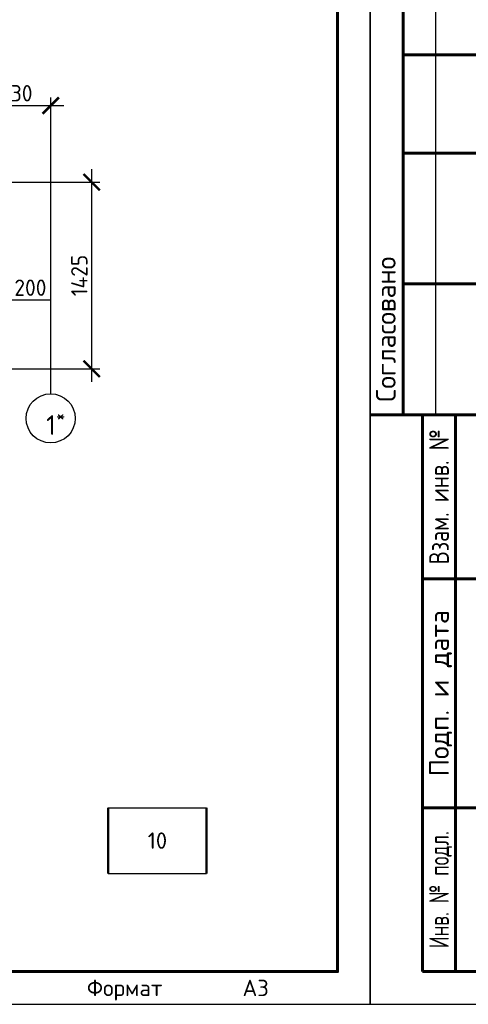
# Model space of a CAD drawing. Header units: millimetres. Extents: x 130535 to 1380046, y -231620 to 121434.
# Tile 108 of 135: x 844112 to 850961, y -8015 to 7022. Entities that reach past the tile are written whole.
import ezdxf
from ezdxf import colors
from ezdxf.entities.mleader import LeaderData, LeaderLine
from ezdxf.enums import TextEntityAlignment as Align
from ezdxf.math import Vec2, Vec3

# ---------------------------------------------------------------- set-up
doc = ezdxf.new("R2010")
doc.units = ezdxf.units.MM
doc.linetypes.add('______5', pattern=[1.1, 0.8, -0.1, 0.1, -0.1])
doc.layers.get('DEFPOINTS').update_dxf_attribs({"lineweight": 0})
for name, color, linetype, lineweight in [('XR$4$Оси', 7, '______5', 18), ('АС-Таблицы', 7, 'Continuous', 20), ('Символы 0.20', 7, 'Continuous', 20), ('Столовая Двери и окна', 7, 'Continuous', 15), ('ТОНКИЕ', 7, 'Continuous', 9)]:
    doc.layers.add(name, color=color, linetype=linetype, lineweight=lineweight)
doc.layers.add('СПДС_Оси', color=7, linetype='Continuous')
doc.styles.add('GOST-2.304_Type-B', font='GOST_Common.ttf')
doc.styles.add('ISOCPEUR', font='isocpeur.ttf')
doc.styles.add('ГОСТ', font='isocpeur.TTF')
doc.styles.add('ГОСТ 2.304', font='isocpeur.ttf')
doc.dimstyles.new('СПДС', dxfattribs={"dimscale": 100, "dimtxt": 2.5, "dimasz": 2.5, "dimexe": 1.25, "dimexo": 0, "dimtad": 1, "dimdec": 0, "dimtxsty": 'GOST-2.304_Type-B', "dimblk": 'ARCHTICK', "dimcen": 2.5, "dimdle": 2, "dimadec": 0, "dimazin": 2, "dimtfac": 0.75, "dimtdec": 0, "dimtmove": 1, "dimatfit": 3, "dimfxl": 1, "dimtolj": 1, "dimarcsym": 1})

# ---------------------------------------------------------------- blocks, each defined once
blk = doc.blocks.new('_None')
blk = doc.blocks.new('Из_буфера5277')
at = {"linetype": 'Continuous', "lineweight": 25}
for p, q in [((0, 9500), (0, 16000)), ((1000, 9000), (1000, 15500))]:
    blk.add_line(p, q, dxfattribs=at)
at = {"linetype": 'Continuous', "lineweight": 60}
for p, q in [((500, 9000), (500, 15500)), ((500, 14500), (2000, 14500)), ((500, 13000), (2000, 13000)), ((500, 11000), (2000, 11000)), ((0, 9000), (2000, 9000)), ((800, 500), (800, 9000)), ((1300, 500), (1300, 9000)), ((800, 6500), (2000, 6500)), ((800, 3000), (2000, 3000)), ((2000, 500), (800, 500))]:
    blk.add_line(p, q, dxfattribs=at)
at = {"linetype": 'Continuous', "lineweight": 25, "ltscale": 100}
blk.add_lwpolyline([(0, 0), (42000, 0), (42000, 29700), (0, 29700), (0, 0)], dxfattribs=at)
at = {"linetype": 'Continuous', "lineweight": 60, "ltscale": 100}
blk.add_lwpolyline([(2000, 500), (41500, 500), (41500, 29200), (2000, 29200), (2000, 500)], dxfattribs=at)
at = {"linetype": 'Continuous', "lineweight": 25, "style": 'ГОСТ 2.304'}
blk.add_text('Согласовано', height=300, rotation=90, dxfattribs=at).set_placement((388, 9200))
for s, width, p in [('Взам. инв. №', 0.8, (1050, 7750)), ('Инв. № подл.', 0.7, (1050, 1750))]:
    blk.add_text(s, height=300, rotation=90, dxfattribs=dict(at, width=width)).set_placement(p, align=Align.MIDDLE_CENTER)
blk.add_text('Подп. и дата', height=300, rotation=90, dxfattribs=at).set_placement((1050, 4750), align=Align.MIDDLE_CENTER)
at = {"linetype": 'Continuous', "lineweight": 25, "ltscale": 100, "style": 'ГОСТ 2.304'}
blk.add_text('Формат', height=250, dxfattribs=at).set_placement((38250, 125), align=Align.CENTER)
blk.add_text('A3', height=250, dxfattribs=at).set_placement((40050, 125))
blk = doc.blocks.new('_ArchTick')
at = {"color": 0, "linetype": 'ByBlock', "const_width": 0.15}
blk.add_lwpolyline([(-0.5, -0.5), (0.5, 0.5)], dxfattribs=at)
blk = doc.blocks.new('*D1138')
at = {"layer": 'DEFPOINTS', "color": 0, "linetype": 'Continuous', "lineweight": 0, "ltscale": 100}
for p in [(844585, 5710), (843525, 5488), (844585, 3720)]:
    blk.add_point(p, dxfattribs=at)
at = {"layer": 'ТОНКИЕ', "color": 0, "lineweight": -2, "ltscale": 125}
for p, q in [((843525, 5488), (843525, 5835)), ((844585, 3720), (844585, 5835)), ((843325, 5710), (844785, 5710))]:
    blk.add_line(p, q, dxfattribs=at)
at = {"layer": 'ТОНКИЕ', "color": 0, "linetype": 'Continuous', "lineweight": -2, "ltscale": 100, "xscale": 250, "yscale": 250, "zscale": 250, "rotation": 180}
blk.add_blockref('_ArchTick', (843525, 5710), dxfattribs=at)
at = {"layer": 'ТОНКИЕ', "color": 0, "linetype": 'Continuous', "lineweight": -2, "ltscale": 100, "xscale": 250, "yscale": 250, "zscale": 250}
blk.add_blockref('_ArchTick', (844585, 5710), dxfattribs=at)
at = {"layer": 'ТОНКИЕ', "color": 0, "linetype": 'Continuous', "ltscale": 100, "insert": (844055, 5898), "char_height": 250, "attachment_point": 5, "style": 'GOST-2.304_Type-B'}
blk.add_mtext('\\A1;530', dxfattribs=at)
blk = doc.blocks.new('*D1147')
at = {"layer": 'DEFPOINTS', "color": 0, "linetype": 'Continuous', "lineweight": 0, "ltscale": 100}
for p in [(843525, 2742), (843125, 2499), (843525, 2341)]:
    blk.add_point(p, dxfattribs=at)
at = {"layer": 'ТОНКИЕ', "color": 0, "lineweight": -2, "ltscale": 125}
for p, q in [((843125, 2499), (843125, 2867)), ((843525, 2341), (843525, 2867)), ((842925, 2742), (843725, 2742)), ((843525, 2742), (844575, 2742))]:
    blk.add_line(p, q, dxfattribs=at)
at = {"layer": 'ТОНКИЕ', "color": 0, "linetype": 'Continuous', "lineweight": -2, "ltscale": 100, "xscale": 250, "yscale": 250, "zscale": 250, "rotation": 180}
blk.add_blockref('_ArchTick', (843125, 2742), dxfattribs=at)
at = {"layer": 'ТОНКИЕ', "color": 0, "linetype": 'Continuous', "lineweight": -2, "ltscale": 100, "xscale": 250, "yscale": 250, "zscale": 250}
blk.add_blockref('_ArchTick', (843525, 2742), dxfattribs=at)
at = {"layer": 'ТОНКИЕ', "color": 0, "linetype": 'Continuous', "ltscale": 100, "insert": (844275, 2929), "char_height": 250, "attachment_point": 5, "style": 'GOST-2.304_Type-B'}
blk.add_mtext('\\A1;200', dxfattribs=at)
blk = doc.blocks.new('*D1155')
at = {"layer": 'DEFPOINTS', "color": 0, "linetype": 'Continuous', "lineweight": 0, "ltscale": 100}
for p in [(843125, 4540), (843125, 1690), (845210, 1690)]:
    blk.add_point(p, dxfattribs=at)
at = {"layer": 'ТОНКИЕ', "color": 0, "lineweight": -2, "ltscale": 125}
for p, q in [((845210, 4740), (845210, 1490)), ((843125, 4540), (845335, 4540)), ((843125, 1690), (845335, 1690))]:
    blk.add_line(p, q, dxfattribs=at)
at = {"layer": 'ТОНКИЕ', "color": 0, "linetype": 'Continuous', "lineweight": -2, "ltscale": 100, "xscale": 250, "yscale": 250, "zscale": 250}
for p, rotation in [((845210, 4540), 90), ((845210, 1690), 270)]:
    blk.add_blockref('_ArchTick', p, dxfattribs=dict(at, rotation=rotation))
at = {"layer": 'ТОНКИЕ', "color": 0, "linetype": 'Continuous', "ltscale": 100, "insert": (845022, 3115), "char_height": 250, "attachment_point": 5, "rotation": 90, "style": 'GOST-2.304_Type-B'}
blk.add_mtext('\\A1;1425', dxfattribs=at)
blk = doc.blocks.new('*T1405')
at = {"layer": 'АС-Таблицы', "color": 0, "linetype": 'ByBlock', "lineweight": -2}
for p, q in [((0, 0), (1500, 0)), ((0, -1000), (1500, -1000))]:
    blk.add_line(p, q, dxfattribs=at)
at = {"layer": 'АС-Таблицы', "color": 0, "linetype": 'ByBlock', "lineweight": 50}
for p, q in [((0, 0), (0, -1000)), ((1500, 0), (1500, -1000))]:
    blk.add_line(p, q, dxfattribs=at)
at = {"layer": 'АС-Таблицы', "color": 0, "insert": (750, -500), "char_height": 250, "width": 1000, "attachment_point": 5, "style": 'ГОСТ'}
blk.add_mtext('10', dxfattribs=at)

msp = doc.modelspace()

# ---------------------------------------------------------------- linework, layer by layer
at = {"layer": 'XR$4$Оси', "color": 7, "linetype": '______5', "lineweight": 25, "transparency": 33554687}
msp.add_line((844584.8, 1308.3), (844584.8, 5710.4), dxfattribs=at)
at = {"layer": 'СПДС_Оси', "linetype": 'Continuous', "lineweight": 25, "ltscale": 150}
msp.add_circle((844584.8, 933.3), 375, dxfattribs=at)

# ---------------------------------------------------------------- block references
msp.add_blockref('*T1405', (845464.1, -5014.6))
at = {"layer": 'Столовая Двери и окна', "color": 18, "lineweight": 25, "true_color": 0x000000}
for p in [(807464.1, -8014.6), (849464.1, -8014.6)]:
    msp.add_blockref('Из_буфера5277', p, dxfattribs=at)

# ---------------------------------------------------------------- texts
at = {"layer": 'СПДС_Оси', "linetype": 'Continuous', "lineweight": 25, "ltscale": 150, "insert": (844515.4, 1083.4), "char_height": 300, "width": 825, "attachment_point": 1, "style": 'ISOCPEUR'}
msp.add_mtext('\\A1;1{\\H0.70x;\\S*^ ;}', dxfattribs=at)

# ---------------------------------------------------------------- dimensions: what is measured, and where the dimension line sits
at = {"layer": 'ТОНКИЕ', "ltscale": 125}
dim = msp.add_linear_dim(base=(844584.8, 5710.4), p1=(843524.8, 5487.5), p2=(844584.8, 3719.8), dimstyle='СПДС', override={"dimlfac": 0.5}, dxfattribs=at)
dim.commit()
dim.dimension.update_dxf_attribs({"geometry": '*D1138', "text_midpoint": (844054.8, 5898.1)})
dim = msp.add_linear_dim(base=(845210, 1690.3), p1=(843124.8, 4540.3), p2=(843124.8, 1690.3), angle=270, dimstyle='СПДС', override={"dimlfac": 0.5}, dxfattribs=at)
dim.commit()
dim.dimension.update_dxf_attribs({"geometry": '*D1155', "text_midpoint": (845022.4, 3115.3)})
dim = msp.add_linear_dim(base=(843524.8, 2741.6), p1=(843124.8, 2498.7), p2=(843524.8, 2341), dimstyle='СПДС', override={"dimlfac": 0.5}, dxfattribs=at)
dim.commit()
dim.dimension.update_dxf_attribs({"geometry": '*D1147', "text_midpoint": (844274.7, 2726.6), "dimtype": 160})

# ---------------------------------------------------------------- leaders
at = {"layer": 'Символы 0.20', "ltscale": 100}
ml = msp.add_multileader_mtext('Standard', dxfattribs=at)
ml.set_content('Труба Тр\\Pниз трубы на 50 мм выше верха плиты', color=256, style='ГОСТ')
ml.set_leader_properties(color=256, linetype='ByLayer', lineweight=-1)
ml.set_arrow_properties(name='NONE')
ml.build(insert=Vec2(0, 0))
ml.multileader.update_dxf_attribs({"text_left_attachment_type": 6, "text_right_attachment_type": 6, "dogleg_length": 2.5, "arrow_head_size": 45, "scale": 100})
ctx = ml.context
ctx.base_point, ctx.scale, ctx.char_height, ctx.arrow_head_size, ctx.landing_gap_size, ctx.plane_origin = Vec3(768461.4, 5424.9), 100, 300, 45, 22.5, Vec3(762564.9, 2114.4)
ctx.left_attachment, ctx.right_attachment = 6, 6
notes = []
notes.append((ctx, [(0, (1, 1, 0), (772521.4, 5424.9), (-1, 0), 250, [(0, [(772056.1, 3529.4)], 0, [])])]))
ctx.mtext.insert, ctx.mtext.width, ctx.mtext.flow_direction = Vec3(768483.9, 5814.9), 3780.751, 5
ml = msp.add_multileader_mtext('Standard', dxfattribs=at)
ml.set_content('Щебень фр.20-40', color=256, style='ГОСТ')
ml.set_leader_properties(color=256, linetype='ByLayer', lineweight=-1)
ml.set_arrow_properties(name='NONE')
ml.build(insert=Vec2(0, 0))
ml.multileader.update_dxf_attribs({"text_left_attachment_type": 6, "text_right_attachment_type": 6, "dogleg_length": 2.5, "arrow_head_size": 45, "scale": 100})
ctx = ml.context
ctx.base_point, ctx.scale, ctx.char_height, ctx.arrow_head_size, ctx.landing_gap_size, ctx.plane_origin = Vec3(766430.8, 1375.6), 100, 300, 45, 22.5, Vec3(773962.4, -1934.8)
ctx.left_attachment, ctx.right_attachment = 6, 6
notes.append((ctx, [(1, (1, 1, 0), (768315.8, 1375.6), (-1, 0), 250, [(0, [(770066.9, 2802.1)], 0, [])])]))
ctx.mtext.insert, ctx.mtext.width, ctx.mtext.flow_direction = Vec3(766453.3, 1765.6), 2129.129, 5
for ctx, leaders in notes:
    for number, flags, end, landing, length, lines in leaders:
        leader = LeaderData()
        leader.index, (leader.has_last_leader_line, leader.has_dogleg_vector, leader.attachment_direction) = number, flags
        leader.last_leader_point, leader.dogleg_vector, leader.dogleg_length = Vec3(end), Vec3(landing), length
        for number, points, colour, breaks in lines:
            line = LeaderLine()
            line.index, line.vertices, line.color, line.breaks = number, Vec3.list(points), colors.encode_raw_color(colour), breaks
            leader.lines.append(line)
        ctx.leaders.append(leader)

doc.saveas('drawing.dxf')
